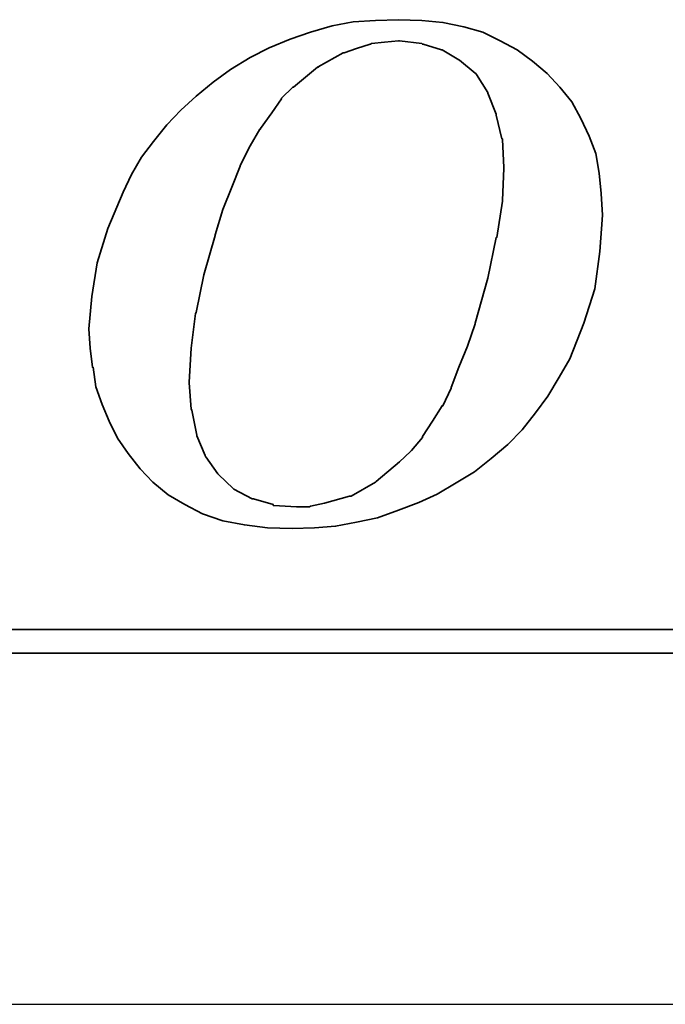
# Model space of a CAD drawing. Extents: x 3 to 2519, y -456 to 604.
# Tile 31 of 45: x 319.69 to 329.49, y 232.92 to 247.87. Entities that reach past the tile are written whole.
import ezdxf

# ---------------------------------------------------------------- set-up
doc = ezdxf.new("R2010")
doc.units = 0
doc.header["$MEASUREMENT"] = 0
doc.layers.add('DIM', color=4, linetype='CONTINUOUS')
doc.layers.add('layer 1', color=7, linetype='CONTINUOUS')

# ---------------------------------------------------------------- blocks, each defined once
blk = doc.blocks.new('TBI MOTION logo(完整正式版)')
at = {"layer": 'layer 1', "color": 22, "lineweight": 35}
for points, knots in [([(-11.34375, -6.98375), (-11.34375, -6.98375), (-10.91375, -7.43875), (-10.91375, -7.43875), (-10.91375, -7.43875), (-10.91375, -7.43875), (-10.38625, -7.87125), (-10.38625, -7.87125), (-10.38625, -7.87125), (-10.38625, -7.87125), (-9.81125, -8.20375), (-9.81125, -8.20375), (-9.81125, -8.20375), (-9.81125, -8.20375), (-9.21125, -8.51875), (-9.21125, -8.51875), (-9.21125, -8.51875), (-9.21125, -8.51875), (-8.51625, -8.75875), (-8.51625, -8.75875), (-8.51625, -8.75875), (-8.51625, -8.75875), (-7.77125, -8.90375), (-7.77125, -8.90375), (-7.77125, -8.90375), (-7.77125, -8.90375), (-6.97875, -8.99875), (-6.97875, -8.99875), (-6.97875, -8.99875), (-6.97875, -8.99875), (-6.14125, -9.02375), (-6.14125, -9.02375), (-6.14125, -9.02375), (-6.14125, -9.02375), (-5.37125, -8.99875), (-5.37125, -8.99875), (-5.37125, -8.99875), (-5.37125, -8.99875), (-4.65375, -8.94875), (-4.65375, -8.94875), (-4.65375, -8.94875), (-4.65375, -8.94875), (-3.93375, -8.80625), (-3.93375, -8.80625), (-3.93375, -8.80625), (-3.93375, -8.80625), (-3.21375, -8.66375), (-3.21375, -8.66375), (-3.21375, -8.66375), (-3.21375, -8.66375), (-2.49375, -8.39875), (-2.49375, -8.39875), (-2.49375, -8.39875), (-2.49375, -8.39875), (-1.79875, -8.13375), (-1.79875, -8.13375), (-1.79875, -8.13375), (-1.79875, -8.13375), (-1.17375, -7.84375), (-1.17375, -7.84375), (-1.17375, -7.84375), (-1.17375, -7.84375), (-0.52375, -7.46375), (-0.52375, -7.46375), (-0.52375, -7.46375), (-0.52375, -7.46375), (0.10124, -7.07875), (0.10124, -7.07875), (0.10124, -7.07875), (0.10124, -7.07875), (0.67625, -6.62375), (0.67625, -6.62375), (0.67625, -6.62375), (0.67625, -6.62375), (1.24874, -6.14375), (1.24874, -6.14375), (1.24874, -6.14375), (1.24874, -6.14375), (1.72874, -5.64125), (1.72874, -5.64125), (1.72874, -5.64125), (1.72874, -5.64125), (2.18624, -5.06375), (2.18624, -5.06375), (2.18624, -5.06375), (2.18624, -5.06375), (2.61625, -4.48874), (2.61625, -4.48874), (2.61625, -4.48874), (2.61625, -4.48874), (3.00125, -3.83874), (3.00125, -3.83874), (3.00125, -3.83874), (3.00125, -3.83874), (3.36124, -3.21374), (3.36124, -3.21374), (3.36124, -3.21374), (3.36124, -3.21374), (3.84374, -1.99125), (3.84374, -1.99125), (3.84374, -1.99125), (3.84374, -1.99125), (4.22625, -0.81875), (4.22625, -0.81875), (4.22625, -0.81875), (4.22625, -0.81875), (4.39125, 0.45624), (4.39125, 0.45624), (4.39125, 0.45624), (4.39125, 0.45624), (4.48874, 1.70124), (4.48874, 1.70124), (4.48874, 1.70124), (4.48874, 1.70124), (4.43874, 2.44625), (4.43874, 2.44625), (4.43874, 2.44625), (4.43874, 2.44625), (4.36874, 3.14125), (4.36874, 3.14125), (4.36874, 3.14125), (4.36874, 3.14125), (4.25125, 3.81125), (4.25125, 3.81125), (4.25125, 3.81125), (4.25125, 3.81125), (4.03124, 4.41125), (4.03124, 4.41125), (4.03124, 4.41125), (4.03124, 4.41125), (3.74374, 5.01125), (3.74374, 5.01125), (3.74374, 5.01125), (3.74374, 5.01125), (3.43124, 5.58875), (3.43124, 5.58875), (3.43124, 5.58875), (3.43124, 5.58875), (3.02625, 6.09125), (3.02625, 6.09125), (3.02625, 6.09125), (3.02625, 6.09125), (2.59374, 6.54875), (2.59374, 6.54875), (2.59374, 6.54875), (2.59374, 6.54875), (2.09124, 6.98125), (2.09124, 6.98125), (2.09124, 6.98125), (2.09124, 6.98125), (1.56124, 7.36625), (1.56124, 7.36625), (1.56124, 7.36625), (1.56124, 7.36625), (0.98624, 7.67625), (0.98624, 7.67625), (0.98624, 7.67625), (0.98624, 7.67625), (0.38624, 7.96375), (0.38624, 7.96375), (0.38624, 7.96375), (0.38624, 7.96375), (-0.25875, 8.15625), (-0.25875, 8.15625), (-0.25875, 8.15625), (-0.25875, 8.15625), (-0.98125, 8.30125), (-0.98125, 8.30125), (-0.98125, 8.30125), (-0.98125, 8.30125), (-1.70124, 8.37125), (-1.70124, 8.37125), (-1.70124, 8.37125), (-1.70124, 8.37125), (-2.49375, 8.39624), (-2.49375, 8.39624), (-2.49375, 8.39624), (-2.49375, 8.39624), (-3.28625, 8.37125), (-3.28625, 8.37125), (-3.28625, 8.37125), (-3.28625, 8.37125), (-4.05125, 8.32125), (-4.05125, 8.32125), (-4.05125, 8.32125), (-4.05125, 8.32125), (-4.77375, 8.18125), (-4.77375, 8.18125), (-4.77375, 8.18125), (-4.77375, 8.18125), (-5.51625, 7.96375), (-5.51625, 7.96375), (-5.51625, 7.96375), (-5.51625, 7.96375), (-6.21125, 7.72625), (-6.21125, 7.72625), (-6.21125, 7.72625), (-6.21125, 7.72625), (-6.92875, 7.43625), (-6.92875, 7.43625), (-6.92875, 7.43625), (-6.92875, 7.43625), (-7.57875, 7.10125), (-7.57875, 7.10125), (-7.57875, 7.10125), (-7.57875, 7.10125), (-8.24875, 6.69125), (-8.24875, 6.69125), (-8.24875, 6.69125), (-8.24875, 6.69125), (-8.84875, 6.26125), (-8.84875, 6.26125), (-8.84875, 6.26125), (-8.84875, 6.26125), (-9.42625, 5.78125), (-9.42625, 5.78125), (-9.42625, 5.78125), (-9.42625, 5.78125), (-9.95375, 5.30125), (-9.95375, 5.30125), (-9.95375, 5.30125), (-9.95375, 5.30125), (-10.43375, 4.79624), (-10.43375, 4.79624), (-10.43375, 4.79624), (-10.43375, 4.79624), (-10.88875, 4.22125), (-10.88875, 4.22125), (-10.88875, 4.22125), (-10.88875, 4.22125), (-11.29875, 3.69375), (-11.29875, 3.69375), (-11.29875, 3.69375), (-11.29875, 3.69375), (-11.63375, 3.09125), (-11.63375, 3.09125), (-11.63375, 3.09125), (-11.63375, 3.09125), (-11.91875, 2.49625), (-11.91875, 2.49625), (-11.91875, 2.49625), (-11.91875, 2.49625), (-12.44875, 1.24625), (-12.44875, 1.24625), (-12.44875, 1.24625), (-12.44875, 1.24625), (-12.80875, 0.06874), (-12.80875, 0.06874), (-12.80875, 0.06874), (-12.80875, 0.06874), (-12.99875, -1.07875), (-12.99875, -1.07875), (-12.99875, -1.07875), (-12.99875, -1.07875), (-13.09375, -2.18375), (-13.09375, -2.18375), (-13.09375, -2.18375), (-13.09375, -2.18375), (-13.04875, -2.85375), (-13.04875, -2.85375), (-13.04875, -2.85375), (-13.04875, -2.85375), (-12.97375, -3.50375), (-12.97375, -3.50375), (-12.97375, -3.50375), (-12.97375, -3.50375), (-12.95375, -3.50375), (-12.95375, -3.50375), (-12.95375, -3.50375), (-12.95375, -3.50375), (-12.85375, -4.17375), (-12.85375, -4.17375), (-12.85375, -4.17375), (-12.85375, -4.17375), (-12.63875, -4.77624), (-12.63875, -4.77624), (-12.63875, -4.77624), (-12.63875, -4.77624), (-12.39875, -5.35125), (-12.39875, -5.35125), (-12.39875, -5.35125), (-12.39875, -5.35125), (-12.11375, -5.92875), (-12.11375, -5.92875), (-12.11375, -5.92875), (-12.11375, -5.92875), (-11.75375, -6.45375), (-11.75375, -6.45375), (-11.75375, -6.45375), (-11.75375, -6.45375), (-11.34375, -6.98375), (-11.34375, -6.98375)], [0, 0, 0, 0, 0.01369863, 0.01369863, 0.01369863, 0.01369863, 0.02739726, 0.02739726, 0.02739726, 0.02739726, 0.04109589, 0.04109589, 0.04109589, 0.04109589, 0.05479452, 0.05479452, 0.05479452, 0.05479452, 0.06849315, 0.06849315, 0.06849315, 0.06849315, 0.08219178, 0.08219178, 0.08219178, 0.08219178, 0.09589041, 0.09589041, 0.09589041, 0.09589041, 0.10958904, 0.10958904, 0.10958904, 0.10958904, 0.12328767, 0.12328767, 0.12328767, 0.12328767, 0.1369863, 0.1369863, 0.1369863, 0.1369863, 0.15068493, 0.15068493, 0.15068493, 0.15068493, 0.16438356, 0.16438356, 0.16438356, 0.16438356, 0.17808219, 0.17808219, 0.17808219, 0.17808219, 0.19178082, 0.19178082, 0.19178082, 0.19178082, 0.20547945, 0.20547945, 0.20547945, 0.20547945, 0.21917808, 0.21917808, 0.21917808, 0.21917808, 0.23287671, 0.23287671, 0.23287671, 0.23287671, 0.24657534, 0.24657534, 0.24657534, 0.24657534, 0.26027397, 0.26027397, 0.26027397, 0.26027397, 0.2739726, 0.2739726, 0.2739726, 0.2739726, 0.28767123, 0.28767123, 0.28767123, 0.28767123, 0.30136986, 0.30136986, 0.30136986, 0.30136986, 0.31506849, 0.31506849, 0.31506849, 0.31506849, 0.32876712, 0.32876712, 0.32876712, 0.32876712, 0.34246575, 0.34246575, 0.34246575, 0.34246575, 0.35616438, 0.35616438, 0.35616438, 0.35616438, 0.36986301, 0.36986301, 0.36986301, 0.36986301, 0.38356164, 0.38356164, 0.38356164, 0.38356164, 0.39726027, 0.39726027, 0.39726027, 0.39726027, 0.4109589, 0.4109589, 0.4109589, 0.4109589, 0.42465753, 0.42465753, 0.42465753, 0.42465753, 0.43835616, 0.43835616, 0.43835616, 0.43835616, 0.45205479, 0.45205479, 0.45205479, 0.45205479, 0.46575342, 0.46575342, 0.46575342, 0.46575342, 0.47945205, 0.47945205, 0.47945205, 0.47945205, 0.49315068, 0.49315068, 0.49315068, 0.49315068, 0.50684932, 0.50684932, 0.50684932, 0.50684932, 0.52054795, 0.52054795, 0.52054795, 0.52054795, 0.53424658, 0.53424658, 0.53424658, 0.53424658, 0.54794521, 0.54794521, 0.54794521, 0.54794521, 0.56164384, 0.56164384, 0.56164384, 0.56164384, 0.57534247, 0.57534247, 0.57534247, 0.57534247, 0.5890411, 0.5890411, 0.5890411, 0.5890411, 0.60273973, 0.60273973, 0.60273973, 0.60273973, 0.61643836, 0.61643836, 0.61643836, 0.61643836, 0.63013699, 0.63013699, 0.63013699, 0.63013699, 0.64383562, 0.64383562, 0.64383562, 0.64383562, 0.65753425, 0.65753425, 0.65753425, 0.65753425, 0.67123288, 0.67123288, 0.67123288, 0.67123288, 0.68493151, 0.68493151, 0.68493151, 0.68493151, 0.69863014, 0.69863014, 0.69863014, 0.69863014, 0.71232877, 0.71232877, 0.71232877, 0.71232877, 0.7260274, 0.7260274, 0.7260274, 0.7260274, 0.73972603, 0.73972603, 0.73972603, 0.73972603, 0.75342466, 0.75342466, 0.75342466, 0.75342466, 0.76712329, 0.76712329, 0.76712329, 0.76712329, 0.78082192, 0.78082192, 0.78082192, 0.78082192, 0.79452055, 0.79452055, 0.79452055, 0.79452055, 0.80821918, 0.80821918, 0.80821918, 0.80821918, 0.82191781, 0.82191781, 0.82191781, 0.82191781, 0.83561644, 0.83561644, 0.83561644, 0.83561644, 0.84931507, 0.84931507, 0.84931507, 0.84931507, 0.8630137, 0.8630137, 0.8630137, 0.8630137, 0.87671233, 0.87671233, 0.87671233, 0.87671233, 0.89041096, 0.89041096, 0.89041096, 0.89041096, 0.90410959, 0.90410959, 0.90410959, 0.90410959, 0.91780822, 0.91780822, 0.91780822, 0.91780822, 0.93150685, 0.93150685, 0.93150685, 0.93150685, 0.94520548, 0.94520548, 0.94520548, 0.94520548, 0.95890411, 0.95890411, 0.95890411, 0.95890411, 0.97260274, 0.97260274, 0.97260274, 0.97260274, 0.98630137, 0.98630137, 0.98630137, 0.98630137, 1, 1, 1, 1]), ([(-8.77875, 1.03124), (-8.77875, 1.03124), (-8.51625, 1.89625), (-8.51625, 1.89625), (-8.51625, 1.89625), (-8.51625, 1.89625), (-8.20375, 2.66375), (-8.20375, 2.66375), (-8.20375, 2.66375), (-8.20375, 2.66375), (-7.91625, 3.38125), (-7.91625, 3.38125), (-7.91625, 3.38125), (-7.91625, 3.38125), (-7.91625, 3.40624), (-7.91625, 3.40624), (-7.91625, 3.40624), (-7.91625, 3.40624), (-7.57875, 4.07624), (-7.57875, 4.07624), (-7.57875, 4.07624), (-7.57875, 4.07624), (-7.24375, 4.65125), (-7.24375, 4.65125), (-7.24375, 4.65125), (-7.24375, 4.65125), (-7.21875, 4.65125), (-7.21875, 4.65125), (-7.21875, 4.65125), (-7.21875, 4.65125), (-7.21875, 4.67624), (-7.21875, 4.67624), (-7.21875, 4.67624), (-7.21875, 4.67624), (-6.83625, 5.20375), (-6.83625, 5.20375), (-6.83625, 5.20375), (-6.83625, 5.20375), (-6.49875, 5.68625), (-6.49875, 5.68625), (-6.49875, 5.68625), (-6.49875, 5.68625), (-6.49875, 5.70625), (-6.49875, 5.70625), (-6.49875, 5.70625), (-6.49875, 5.70625), (-6.11625, 6.09125), (-6.11625, 6.09125), (-6.11625, 6.09125), (-6.11625, 6.09125), (-6.09125, 6.09125), (-6.09125, 6.09125), (-6.09125, 6.09125), (-6.09125, 6.09125), (-5.27375, 6.76625), (-5.27375, 6.76625), (-5.27375, 6.76625), (-5.27375, 6.76625), (-5.24875, 6.76625), (-5.24875, 6.76625), (-5.24875, 6.76625), (-5.24875, 6.76625), (-5.24875, 6.78625), (-5.24875, 6.78625), (-5.24875, 6.78625), (-5.24875, 6.78625), (-4.38875, 7.26624), (-4.38875, 7.26624), (-4.38875, 7.26624), (-4.38875, 7.26624), (-4.36125, 7.26624), (-4.36125, 7.26624), (-4.36125, 7.26624), (-4.36125, 7.26624), (-3.93375, 7.41125), (-3.93375, 7.41125), (-3.93375, 7.41125), (-3.93375, 7.41125), (-3.47375, 7.55625), (-3.47375, 7.55625), (-3.47375, 7.55625), (-3.47375, 7.55625), (-3.45375, 7.55625), (-3.45375, 7.55625), (-3.45375, 7.55625), (-3.45375, 7.55625), (-3.42875, 7.58124), (-3.42875, 7.58124), (-3.42875, 7.58124), (-3.42875, 7.58124), (-2.97375, 7.62625), (-2.97375, 7.62625), (-2.97375, 7.62625), (-2.97375, 7.62625), (-2.49375, 7.67625), (-2.49375, 7.67625), (-2.49375, 7.67625), (-2.49375, 7.67625), (-2.46875, 7.67625), (-2.46875, 7.67625), (-2.46875, 7.67625), (-2.46875, 7.67625), (-1.70124, 7.58124), (-1.70124, 7.58124), (-1.70124, 7.58124), (-1.70124, 7.58124), (-1.67875, 7.55625), (-1.67875, 7.55625), (-1.67875, 7.55625), (-1.67875, 7.55625), (-1.65375, 7.55625), (-1.65375, 7.55625), (-1.65375, 7.55625), (-1.65375, 7.55625), (-1.03125, 7.36625), (-1.03125, 7.36625), (-1.03125, 7.36625), (-1.03125, 7.36625), (-1.00625, 7.36625), (-1.00625, 7.36625), (-1.00625, 7.36625), (-1.00625, 7.36625), (-0.43124, 7.02624), (-0.43124, 7.02624), (-0.43124, 7.02624), (-0.43124, 7.02624), (-0.40625, 7.00624), (-0.40625, 7.00624), (-0.40625, 7.00624), (-0.40625, 7.00624), (0.12124, 6.57124), (0.12124, 6.57124), (0.12124, 6.57124), (0.12124, 6.57124), (0.14624, 6.54875), (0.14624, 6.54875), (0.14624, 6.54875), (0.14624, 6.54875), (0.17124, 6.52375), (0.17124, 6.52375), (0.17124, 6.52375), (0.17124, 6.52375), (0.55625, 5.89875), (0.55625, 5.89875), (0.55625, 5.89875), (0.55625, 5.89875), (0.55625, 5.87625), (0.55625, 5.87625), (0.55625, 5.87625), (0.55625, 5.87625), (0.84124, 5.15625), (0.84124, 5.15625), (0.84124, 5.15625), (0.84124, 5.15625), (0.84124, 5.13125), (0.84124, 5.13125), (0.84124, 5.13125), (0.84124, 5.13125), (1.03624, 4.31875), (1.03624, 4.31875), (1.03624, 4.31875), (1.03624, 4.31875), (1.05624, 4.31875), (1.05624, 4.31875), (1.05624, 4.31875), (1.05624, 4.31875), (1.05624, 4.29125), (1.05624, 4.29125), (1.05624, 4.29125), (1.05624, 4.29125), (1.10625, 3.33125), (1.10625, 3.33125), (1.10625, 3.33125), (1.10625, 3.33125), (1.10625, 3.30875), (1.10625, 3.30875), (1.10625, 3.30875), (1.10625, 3.30875), (1.05624, 2.20624), (1.05624, 2.20624), (1.05624, 2.20624), (1.05624, 2.20624), (1.05624, 2.18124), (1.05624, 2.18124), (1.05624, 2.18124), (1.05624, 2.18124), (0.86624, 0.93624), (0.86624, 0.93624), (0.86624, 0.93624), (0.86624, 0.93624), (0.84124, 0.93624), (0.84124, 0.93624), (0.84124, 0.93624), (0.84124, 0.93624), (0.55625, -0.45874), (0.55625, -0.45874), (0.55625, -0.45874), (0.55625, -0.45874), (0.12124, -1.99125), (0.12124, -1.99125), (0.12124, -1.99125), (0.12124, -1.99125), (0.12124, -2.01874), (0.12124, -2.01874), (0.12124, -2.01874), (0.12124, -2.01874), (-0.13874, -2.78375), (-0.13874, -2.78375), (-0.13874, -2.78375), (-0.13874, -2.78375), (-0.43124, -3.50375), (-0.43124, -3.50375), (-0.43124, -3.50375), (-0.43124, -3.50375), (-0.69375, -4.19875), (-0.69375, -4.19875), (-0.69375, -4.19875), (-0.69375, -4.19875), (-0.69375, -4.22375), (-0.69375, -4.22375), (-0.69375, -4.22375), (-0.69375, -4.22375), (-0.98125, -4.82374), (-0.98125, -4.82374), (-0.98125, -4.82374), (-0.98125, -4.82374), (-1.00625, -4.82374), (-1.00625, -4.82374), (-1.00625, -4.82374), (-1.00625, -4.82374), (-1.33875, -5.35125), (-1.33875, -5.35125), (-1.33875, -5.35125), (-1.33875, -5.35125), (-1.67875, -5.87875), (-1.67875, -5.87875), (-1.67875, -5.87875), (-1.67875, -5.87875), (-1.67875, -5.90375), (-1.67875, -5.90375), (-1.67875, -5.90375), (-1.67875, -5.90375), (-2.05875, -6.35875), (-2.05875, -6.35875), (-2.05875, -6.35875), (-2.05875, -6.35875), (-2.08375, -6.38375), (-2.08375, -6.38375), (-2.08375, -6.38375), (-2.08375, -6.38375), (-2.46875, -6.74375), (-2.46875, -6.74375), (-2.46875, -6.74375), (-2.46875, -6.74375), (-3.25875, -7.41625), (-3.25875, -7.41625), (-3.25875, -7.41625), (-3.25875, -7.41625), (-3.28625, -7.43875), (-3.28625, -7.43875), (-3.28625, -7.43875), (-3.28625, -7.43875), (-4.12375, -7.91875), (-4.12375, -7.91875), (-4.12375, -7.91875), (-4.12375, -7.91875), (-4.14875, -7.91875), (-4.14875, -7.91875), (-4.14875, -7.91875), (-4.14875, -7.91875), (-4.17125, -7.91875), (-4.17125, -7.91875), (-4.17125, -7.91875), (-4.17125, -7.91875), (-5.03375, -8.15875), (-5.03375, -8.15875), (-5.03375, -8.15875), (-5.03375, -8.15875), (-5.51625, -8.25625), (-5.51625, -8.25625), (-5.51625, -8.25625), (-5.51625, -8.25625), (-5.54125, -8.27875), (-5.54125, -8.27875), (-5.54125, -8.27875), (-5.54125, -8.27875), (-5.56375, -8.27875), (-5.56375, -8.27875), (-5.56375, -8.27875), (-5.56375, -8.27875), (-5.99625, -8.27875), (-5.99625, -8.27875), (-5.99625, -8.27875), (-5.99625, -8.27875), (-6.76375, -8.23125), (-6.76375, -8.23125), (-6.76375, -8.23125), (-6.76375, -8.23125), (-6.78875, -8.23125), (-6.78875, -8.23125), (-6.78875, -8.23125), (-6.78875, -8.23125), (-6.78875, -8.20375), (-6.78875, -8.20375), (-6.78875, -8.20375), (-6.78875, -8.20375), (-7.45875, -8.01375), (-7.45875, -8.01375), (-7.45875, -8.01375), (-7.45875, -8.01375), (-7.48375, -8.01375), (-7.48375, -8.01375), (-7.48375, -8.01375), (-7.48375, -8.01375), (-7.50875, -8.01375), (-7.50875, -8.01375), (-7.50875, -8.01375), (-7.50875, -8.01375), (-8.13125, -7.67875), (-8.13125, -7.67875), (-8.13125, -7.67875), (-8.13125, -7.67875), (-8.15625, -7.65375), (-8.15625, -7.65375), (-8.15625, -7.65375), (-8.15625, -7.65375), (-8.65875, -7.17375), (-8.65875, -7.17375), (-8.65875, -7.17375), (-8.65875, -7.17375), (-8.68375, -7.14875), (-8.68375, -7.14875), (-8.68375, -7.14875), (-8.68375, -7.14875), (-9.08875, -6.57375), (-9.08875, -6.57375), (-9.08875, -6.57375), (-9.08875, -6.57375), (-9.11375, -6.54875), (-9.11375, -6.54875), (-9.11375, -6.54875), (-9.11375, -6.54875), (-9.11375, -6.52875), (-9.11375, -6.52875), (-9.11375, -6.52875), (-9.11375, -6.52875), (-9.40375, -5.85375), (-9.40375, -5.85375), (-9.40375, -5.85375), (-9.40375, -5.85375), (-9.40375, -5.82875), (-9.40375, -5.82875), (-9.40375, -5.82875), (-9.40375, -5.82875), (-9.56875, -4.96875), (-9.56875, -4.96875), (-9.56875, -4.96875), (-9.56875, -4.96875), (-9.59375, -4.94375), (-9.59375, -4.94375), (-9.59375, -4.94375), (-9.59375, -4.94375), (-9.66375, -4.03375), (-9.66375, -4.03375), (-9.66375, -4.03375), (-9.66375, -4.03375), (-9.66375, -4.00875), (-9.66375, -4.00875), (-9.66375, -4.00875), (-9.66375, -4.00875), (-9.59375, -2.85375), (-9.59375, -2.85375), (-9.59375, -2.85375), (-9.59375, -2.85375), (-9.45125, -1.65875), (-9.45125, -1.65875), (-9.45125, -1.65875), (-9.45125, -1.65875), (-9.42625, -1.63375), (-9.42625, -1.63375), (-9.42625, -1.63375), (-9.42625, -1.63375), (-9.16125, -0.33875), (-9.16125, -0.33875), (-9.16125, -0.33875), (-9.16125, -0.33875), (-8.77875, 1.00624), (-8.77875, 1.00624), (-8.77875, 1.00624), (-8.77875, 1.00624), (-8.77875, 1.03124), (-8.77875, 1.03124)], [0, 0, 0, 0, 0.01020408, 0.01020408, 0.01020408, 0.01020408, 0.02040816, 0.02040816, 0.02040816, 0.02040816, 0.03061224, 0.03061224, 0.03061224, 0.03061224, 0.04081633, 0.04081633, 0.04081633, 0.04081633, 0.05102041, 0.05102041, 0.05102041, 0.05102041, 0.06122449, 0.06122449, 0.06122449, 0.06122449, 0.07142857, 0.07142857, 0.07142857, 0.07142857, 0.08163265, 0.08163265, 0.08163265, 0.08163265, 0.09183673, 0.09183673, 0.09183673, 0.09183673, 0.10204082, 0.10204082, 0.10204082, 0.10204082, 0.1122449, 0.1122449, 0.1122449, 0.1122449, 0.12244898, 0.12244898, 0.12244898, 0.12244898, 0.13265306, 0.13265306, 0.13265306, 0.13265306, 0.14285714, 0.14285714, 0.14285714, 0.14285714, 0.15306122, 0.15306122, 0.15306122, 0.15306122, 0.16326531, 0.16326531, 0.16326531, 0.16326531, 0.17346939, 0.17346939, 0.17346939, 0.17346939, 0.18367347, 0.18367347, 0.18367347, 0.18367347, 0.19387755, 0.19387755, 0.19387755, 0.19387755, 0.20408163, 0.20408163, 0.20408163, 0.20408163, 0.21428571, 0.21428571, 0.21428571, 0.21428571, 0.2244898, 0.2244898, 0.2244898, 0.2244898, 0.23469388, 0.23469388, 0.23469388, 0.23469388, 0.24489796, 0.24489796, 0.24489796, 0.24489796, 0.25510204, 0.25510204, 0.25510204, 0.25510204, 0.26530612, 0.26530612, 0.26530612, 0.26530612, 0.2755102, 0.2755102, 0.2755102, 0.2755102, 0.28571429, 0.28571429, 0.28571429, 0.28571429, 0.29591837, 0.29591837, 0.29591837, 0.29591837, 0.30612245, 0.30612245, 0.30612245, 0.30612245, 0.31632653, 0.31632653, 0.31632653, 0.31632653, 0.32653061, 0.32653061, 0.32653061, 0.32653061, 0.33673469, 0.33673469, 0.33673469, 0.33673469, 0.34693878, 0.34693878, 0.34693878, 0.34693878, 0.35714286, 0.35714286, 0.35714286, 0.35714286, 0.36734694, 0.36734694, 0.36734694, 0.36734694, 0.37755102, 0.37755102, 0.37755102, 0.37755102, 0.3877551, 0.3877551, 0.3877551, 0.3877551, 0.39795918, 0.39795918, 0.39795918, 0.39795918, 0.40816327, 0.40816327, 0.40816327, 0.40816327, 0.41836735, 0.41836735, 0.41836735, 0.41836735, 0.42857143, 0.42857143, 0.42857143, 0.42857143, 0.43877551, 0.43877551, 0.43877551, 0.43877551, 0.44897959, 0.44897959, 0.44897959, 0.44897959, 0.45918367, 0.45918367, 0.45918367, 0.45918367, 0.46938776, 0.46938776, 0.46938776, 0.46938776, 0.47959184, 0.47959184, 0.47959184, 0.47959184, 0.48979592, 0.48979592, 0.48979592, 0.48979592, 0.5, 0.5, 0.5, 0.5, 0.51020408, 0.51020408, 0.51020408, 0.51020408, 0.52040816, 0.52040816, 0.52040816, 0.52040816, 0.53061224, 0.53061224, 0.53061224, 0.53061224, 0.54081633, 0.54081633, 0.54081633, 0.54081633, 0.55102041, 0.55102041, 0.55102041, 0.55102041, 0.56122449, 0.56122449, 0.56122449, 0.56122449, 0.57142857, 0.57142857, 0.57142857, 0.57142857, 0.58163265, 0.58163265, 0.58163265, 0.58163265, 0.59183673, 0.59183673, 0.59183673, 0.59183673, 0.60204082, 0.60204082, 0.60204082, 0.60204082, 0.6122449, 0.6122449, 0.6122449, 0.6122449, 0.62244898, 0.62244898, 0.62244898, 0.62244898, 0.63265306, 0.63265306, 0.63265306, 0.63265306, 0.64285714, 0.64285714, 0.64285714, 0.64285714, 0.65306122, 0.65306122, 0.65306122, 0.65306122, 0.66326531, 0.66326531, 0.66326531, 0.66326531, 0.67346939, 0.67346939, 0.67346939, 0.67346939, 0.68367347, 0.68367347, 0.68367347, 0.68367347, 0.69387755, 0.69387755, 0.69387755, 0.69387755, 0.70408163, 0.70408163, 0.70408163, 0.70408163, 0.71428571, 0.71428571, 0.71428571, 0.71428571, 0.7244898, 0.7244898, 0.7244898, 0.7244898, 0.73469388, 0.73469388, 0.73469388, 0.73469388, 0.74489796, 0.74489796, 0.74489796, 0.74489796, 0.75510204, 0.75510204, 0.75510204, 0.75510204, 0.76530612, 0.76530612, 0.76530612, 0.76530612, 0.7755102, 0.7755102, 0.7755102, 0.7755102, 0.78571429, 0.78571429, 0.78571429, 0.78571429, 0.79591837, 0.79591837, 0.79591837, 0.79591837, 0.80612245, 0.80612245, 0.80612245, 0.80612245, 0.81632653, 0.81632653, 0.81632653, 0.81632653, 0.82653061, 0.82653061, 0.82653061, 0.82653061, 0.83673469, 0.83673469, 0.83673469, 0.83673469, 0.84693878, 0.84693878, 0.84693878, 0.84693878, 0.85714286, 0.85714286, 0.85714286, 0.85714286, 0.86734694, 0.86734694, 0.86734694, 0.86734694, 0.87755102, 0.87755102, 0.87755102, 0.87755102, 0.8877551, 0.8877551, 0.8877551, 0.8877551, 0.89795918, 0.89795918, 0.89795918, 0.89795918, 0.90816327, 0.90816327, 0.90816327, 0.90816327, 0.91836735, 0.91836735, 0.91836735, 0.91836735, 0.92857143, 0.92857143, 0.92857143, 0.92857143, 0.93877551, 0.93877551, 0.93877551, 0.93877551, 0.94897959, 0.94897959, 0.94897959, 0.94897959, 0.95918367, 0.95918367, 0.95918367, 0.95918367, 0.96938776, 0.96938776, 0.96938776, 0.96938776, 0.97959184, 0.97959184, 0.97959184, 0.97959184, 0.98979592, 0.98979592, 0.98979592, 0.98979592, 1, 1, 1, 1]), ([(75.90875, -9.47875), (75.90875, -9.47875), (75.90875, -12.28625), (75.90875, -12.28625), (75.90875, -12.28625), (75.90875, -12.28625), (75.90875, -12.47875), (75.90875, -12.47875), (75.90875, -12.47875), (75.90875, -12.47875), (75.71625, -12.47875), (75.71625, -12.47875), (75.71625, -12.47875), (75.71625, -12.47875), (-88.32875, -12.47875), (-88.32875, -12.47875), (-88.32875, -12.47875), (-88.32875, -12.47875), (-88.32875, -13.29375), (-88.32875, -13.29375), (-88.32875, -13.29375), (-88.32875, -13.29375), (82.89125, -13.29375), (82.89125, -13.29375), (82.89125, -13.29375), (82.89125, -13.29375), (75.90875, -9.47875), (75.90875, -9.47875)], [0, 0, 0, 0, 0.14285714, 0.14285714, 0.14285714, 0.14285714, 0.28571429, 0.28571429, 0.28571429, 0.28571429, 0.42857143, 0.42857143, 0.42857143, 0.42857143, 0.57142857, 0.57142857, 0.57142857, 0.57142857, 0.71428571, 0.71428571, 0.71428571, 0.71428571, 0.85714286, 0.85714286, 0.85714286, 0.85714286, 1, 1, 1, 1])]:
    blk.add_open_spline(points, degree=3, knots=knots, dxfattribs=at)

msp = doc.modelspace()

# ---------------------------------------------------------------- linework, layer by layer
at = {"layer": 'DIM', "color": 7}
msp.add_line((228.352, 232.923), (528.352, 232.923), dxfattribs=at)

# ---------------------------------------------------------------- block references
at = {"layer": 'DIM', "color": 7, "xscale": 0.4434186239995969, "yscale": 0.4434186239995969, "zscale": 0.4434186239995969}
msp.add_blockref('TBI MOTION logo(完整正式版)', (326.551, 244.148), dxfattribs=at)

doc.saveas('drawing.dxf')
